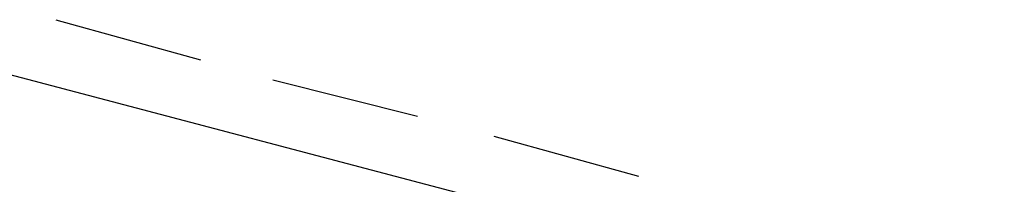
# Model space of a CAD drawing. Header units: feet. Extents: x -79 to 198, y -22 to 181.
# Tile 33 of 256: x 29.08 to 32.347, y 21.631 to 22.178. Entities that reach past the tile are written whole.
import ezdxf

# ---------------------------------------------------------------- set-up
doc = ezdxf.new("R2010")
doc.units = ezdxf.units.FT
doc.layers.add('A-LINEA', color=7, linetype='CONTINUOUS')

msp = doc.modelspace()

# ---------------------------------------------------------------- linework, layer by layer
at = {"layer": 'A-LINEA'}
for p, q in [((29.2, 22.1778), (29.68, 22.0444)), ((29.2, 22.1778), (29.68, 22.0444)), ((32.3467, 21.1244), (28.76, 22.0711)), ((32.3467, 21.1244), (28.76, 22.0711)), ((29.92, 21.9778), (30.4, 21.8578)), ((29.92, 21.9778), (30.4, 21.8578)), ((30.6533, 21.7911), (31.1333, 21.6578)), ((30.6533, 21.7911), (31.1333, 21.6578))]:
    msp.add_line(p, q, dxfattribs=at)

doc.saveas('drawing.dxf')
